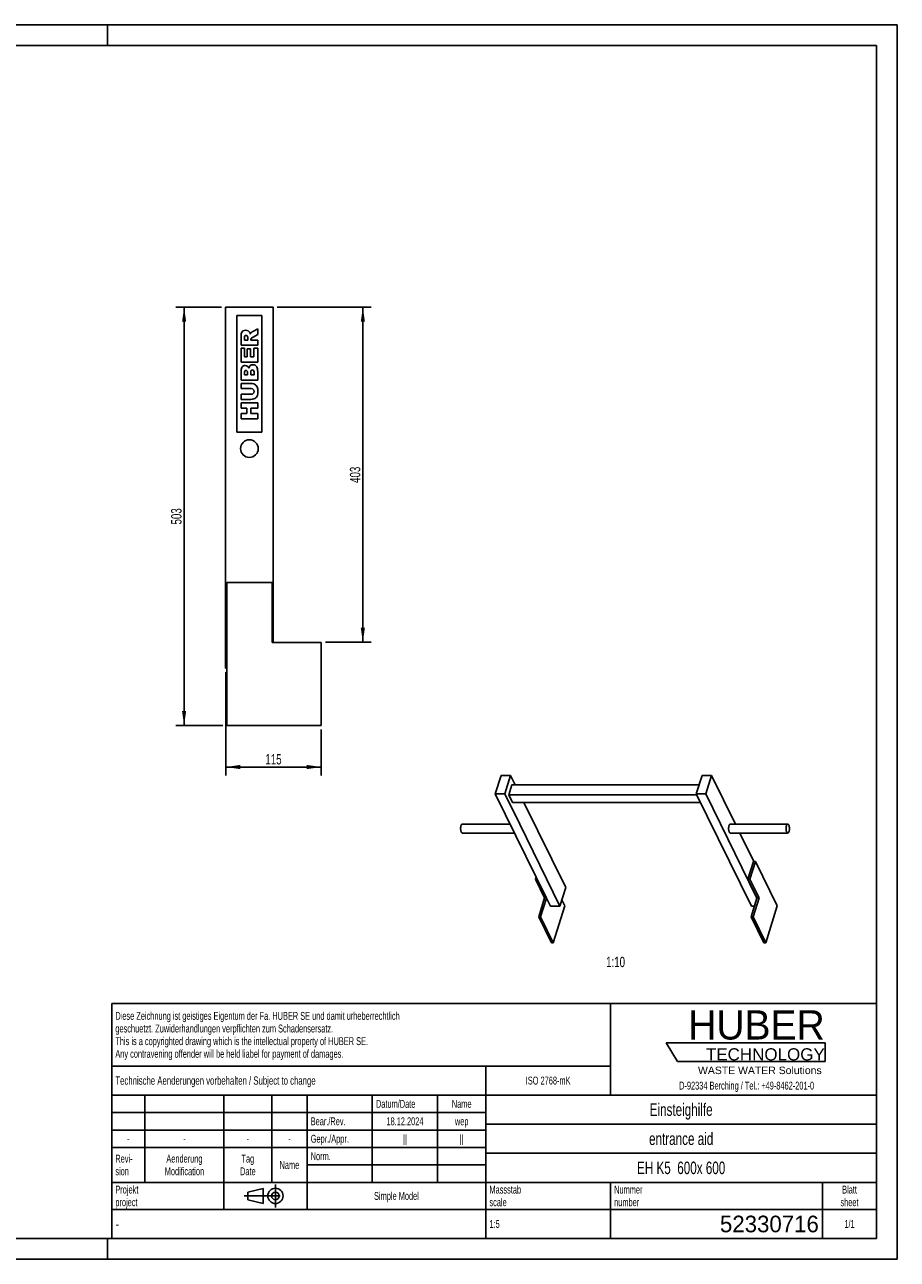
# Model space of a CAD drawing. Header units: millimetres. Extents: x 0 to 2100, y 0 to 1485.
# Tile 2 of 2: x 1050 to 2100, y 0 to 1485. Entities that reach past the tile are written whole.
import ezdxf

# ---------------------------------------------------------------- set-up
doc = ezdxf.new("R2010")
doc.units = ezdxf.units.MM
doc.header["$LTSCALE"] = 115.5
doc.linetypes.add('CENTER', pattern=[0.6, 0.375, -0.075, 0.075, -0.075])
doc.layers.get('0').update_dxf_attribs({"linetype": 'CONTINUOUS'})
for name, color, linetype in [('005_AXIS', 7, 'CONTINUOUS'), ('007_CURVES', 7, 'CONTINUOUS'), ('050_DIMENSIONING', 7, 'CONTINUOUS'), ('053_NOTES', 7, 'CONTINUOUS'), ('HUBER_Logo_BL0', 7, 'CONTINUOUS')]:
    doc.layers.add(name, color=color, linetype=linetype)
doc.styles.get("Standard").update_dxf_attribs({"font": 'txt', "width": 0.7})
doc.styles.add('TEXTSTYLE_2', font='txt')
doc.styles.add('TEXTSTYLE_3', font='arial.ttf')
doc.styles.add('TEXTSTYLE_4', font='txt', dxfattribs={"width": 0.8})
doc.styles.add('TEXTSTYLE_5', font='txt')
doc.dimstyles.new('DIMSTYLE_1', dxfattribs={"dimtxt": 12.5, "dimasz": 17.5, "dimexe": 2, "dimexo": 1, "dimtad": 1, "dimdec": 1, "dimtxsty": 'Standard', "dimblk": '_FILLED', "dimblk1": '_FILLED', "dimblk2": '_FILLED', "dimcen": 0.09, "dimazin": 2, "dimtp": 0.8, "dimtm": 0.8, "dimtfac": 1, "dimtdec": 1, "dimtofl": 0, "dimtmove": 0, "dimatfit": 3, "dimldrblk": '_FILLED', "dimfxl": 1, "dimtolj": 1, "dimarcsym": 0})
doc.dimstyles.new('DIMSTYLE_2', dxfattribs={"dimtxt": 12.5, "dimasz": 17.5, "dimexe": 2, "dimexo": 1, "dimtad": 1, "dimtxsty": 'Standard', "dimblk": '_FILLED', "dimblk1": '_FILLED', "dimblk2": '_FILLED', "dimcen": 0.09, "dimazin": 2, "dimtp": 0.3, "dimtm": 0.3, "dimtfac": 1, "dimtofl": 0, "dimtmove": 0, "dimatfit": 3, "dimldrblk": '_FILLED', "dimfxl": 1, "dimtolj": 1, "dimarcsym": 0})
doc.dimstyles.new('DIMSTYLE_4', dxfattribs={"dimtxt": 12.5, "dimasz": 17.5, "dimexe": 2, "dimexo": 1, "dimtad": 1, "dimtxsty": 'Standard', "dimblk": '_FILLED', "dimblk1": '_FILLED', "dimblk2": '_FILLED', "dimcen": 0.09, "dimazin": 2, "dimtp": 0.8, "dimtm": 0.8, "dimtfac": 1, "dimtofl": 0, "dimtmove": 0, "dimatfit": 3, "dimldrblk": '_FILLED', "dimfxl": 1, "dimtolj": 1, "dimarcsym": 0})

# ---------------------------------------------------------------- blocks, each defined once
blk = doc.blocks.new('HUBER_LOGO_BL0', base_point=(1918.7, 251.9))
at = {"layer": 'HUBER_Logo_BL0', "color": 5, "linetype": 'Continuous'}
for p, q in [((2013.2, 260.5), (1822, 260.5)), ((1822, 260.5), (1835.5, 238)), ((2013.2, 260.5), (2013.2, 238)), ((1835.5, 238), (2013.2, 238))]:
    blk.add_line(p, q, dxfattribs=at)
at = {"layer": 'HUBER_Logo_BL0', "color": 2, "linetype": 'Continuous', "attachment_point": 3, "line_spacing_factor": 0.78}
for s, insert, char_height, width, style in [('HUBER\\P\\fArial;\\H14.625;TECHNOLOGY ', (2012.7, 299.5), 35.1, 193.836, 'TEXTSTYLE_2'), ('WASTE WATER Solutions', (2009, 231.8), 9, 148.517, 'TEXTSTYLE_3')]:
    blk.add_mtext(s, dxfattribs=dict(at, insert=insert, char_height=char_height, width=width, style=style))
at = {"layer": 'HUBER_Logo_BL0', "color": 2, "linetype": 'Continuous', "insert": (1918.7, 213.7), "char_height": 9.5, "width": 405.446, "attachment_point": 2, "line_spacing_factor": 0.96}
blk.add_mtext('D-92334 Berching / Tel.: +49-8462-201-0', dxfattribs=at)
blk = doc.blocks.new('_FILLED')
at = {"color": 0, "linetype": 'ByBlock'}
blk.add_solid([(0, 0), (-1, 0.143), (-1, -0.143)], dxfattribs=at)
blk = doc.blocks.new('*D3')
at = {"layer": '050_DIMENSIONING', "color": 2, "linetype": 'Continuous', "transparency": 16777216}
for p, q in [((1287.1, 1145.1), (1232.1, 1145.1)), ((1242.1, 1145.1), (1242.1, 893.6)), ((1242.1, 642.1), (1242.1, 893.6)), ((1288.6, 642.1), (1232.1, 642.1))]:
    blk.add_line(p, q, dxfattribs=at)
at = {"layer": '050_DIMENSIONING', "color": 2, "linetype": 'Continuous', "transparency": 16777216, "xscale": 17.5, "yscale": 17.5, "zscale": 17.5}
for p, rotation in [((1242.1, 1145.1), 90), ((1242.1, 642.1), 270)]:
    blk.add_blockref('_FILLED', p, dxfattribs=dict(at, rotation=rotation))
at = {"layer": '050_DIMENSIONING', "color": 2, "linetype": 'Continuous', "transparency": 16777216, "insert": (1226.5, 893.6), "char_height": 12.5, "width": 41.518, "attachment_point": 2, "rotation": 90, "line_spacing_factor": 0.9}
blk.add_mtext('503', dxfattribs=at)
blk = doc.blocks.new('*D5')
at = {"layer": '050_DIMENSIONING', "color": 2, "linetype": 'Continuous', "transparency": 16777216}
for p, q in [((1292.1, 706.1), (1292.1, 582.1)), ((1407.1, 637.1), (1407.1, 582.1)), ((1292.1, 592.1), (1349.6, 592.1)), ((1407.1, 592.1), (1349.6, 592.1))]:
    blk.add_line(p, q, dxfattribs=at)
at = {"layer": '050_DIMENSIONING', "color": 2, "linetype": 'Continuous', "transparency": 16777216, "xscale": 17.5, "yscale": 17.5, "zscale": 17.5, "rotation": 180}
blk.add_blockref('_FILLED', (1292.1, 592.1), dxfattribs=at)
at = {"layer": '050_DIMENSIONING', "color": 2, "linetype": 'Continuous', "transparency": 16777216, "xscale": 17.5, "yscale": 17.5, "zscale": 17.5}
blk.add_blockref('_FILLED', (1407.1, 592.1), dxfattribs=at)
at = {"layer": '050_DIMENSIONING', "color": 2, "linetype": 'Continuous', "transparency": 16777216, "insert": (1349.6, 607.7), "char_height": 12.5, "width": 34.821, "attachment_point": 2, "line_spacing_factor": 0.9}
blk.add_mtext('115', dxfattribs=at)
blk = doc.blocks.new('*D7')
at = {"layer": '050_DIMENSIONING', "color": 2, "linetype": 'Continuous', "transparency": 16777216}
for p, q in [((1354.1, 1145.1), (1467.1, 1145.1)), ((1457.1, 1145.1), (1457.1, 943.6)), ((1457.1, 742.1), (1457.1, 943.6)), ((1412.1, 742.1), (1467.1, 742.1))]:
    blk.add_line(p, q, dxfattribs=at)
at = {"layer": '050_DIMENSIONING', "color": 2, "linetype": 'Continuous', "transparency": 16777216, "xscale": 17.5, "yscale": 17.5, "zscale": 17.5}
for p, rotation in [((1457.1, 1145.1), 90), ((1457.1, 742.1), 270)]:
    blk.add_blockref('_FILLED', p, dxfattribs=dict(at, rotation=rotation))
at = {"layer": '050_DIMENSIONING', "color": 2, "linetype": 'Continuous', "transparency": 16777216, "insert": (1441.5, 943.6), "char_height": 12.5, "width": 42.857, "attachment_point": 2, "rotation": 90, "line_spacing_factor": 0.9}
blk.add_mtext('403', dxfattribs=at)
blk = doc.blocks.new('PROJEKTIONSMETHODE_1_BL1', base_point=(1340, 76.3))
at = {"color": 2, "linetype": 'CENTER'}
for p, q in [((1351.9, 90), (1351.9, 62.5)), ((1314.3, 76.3), (1365.7, 76.3))]:
    blk.add_line(p, q, dxfattribs=at)
at = {"color": 2, "linetype": 'Continuous'}
for p, q in [((1318.9, 80.8), (1337.3, 85.4)), ((1318.9, 71.7), (1318.9, 80.8)), ((1337.3, 67.1), (1337.3, 85.4)), ((1318.9, 71.7), (1337.3, 67.1))]:
    blk.add_line(p, q, dxfattribs=at)
for radius in [9.17, 4.58]:
    blk.add_circle((1351.9, 76.3), radius, dxfattribs=at)
blk = doc.blocks.new('*T10')
at = {"color": 3, "linetype": 'Continuous'}
for p, q in [((0, 0), (920, 0)), ((0, 0), (0, -282.5)), ((600, 0), (600, -110)), ((920, 0), (920, -282.5)), ((0, -75), (600, -75)), ((450, -75), (450, -282.5)), ((0, -110), (920, -110)), ((40, -110), (40, -215)), ((135, -110), (135, -247.5)), ((192.5, -110), (192.5, -215)), ((235, -110), (235, -247.5)), ((313.5, -110), (313.5, -215)), ((392, -110), (392, -215)), ((0, -131), (450, -131)), ((450, -145), (920, -145)), ((0, -152), (450, -152)), ((0, -173), (450, -173)), ((450, -180), (920, -180)), ((235, -194), (450, -194)), ((0, -215), (920, -215)), ((600, -215), (600, -282.5)), ((855, -215), (855, -282.5)), ((0, -247.5), (920, -247.5)), ((0, -282.5), (920, -282.5))]:
    blk.add_line(p, q, dxfattribs=at)
at = {"color": 2, "linetype": 'Continuous', "line_spacing_factor": 0.96}
for s, insert, char_height, width, attachment_point in [('Diese Zeichnung ist geistiges Eigentum der Fa. HUBER SE und damit urheberrechtlich \\Pgeschuetzt. Zuwiderhandlungen verpflichten zum Schadensersatz.\\PThis is a copyrighted drawing which is the intellectual property of HUBER SE.\\PAny contravening offender will be held liabel for payment of damages.', (4.375, -9.95), 9.5, 1107.42857, 1), ('Technische Aenderungen vorbehalten / Subject to change', (4.375, -87.5), 10, 762.38095, 1), ('ISO 2768-mK', (525, -87.75), 9.5, 166.47619, 2), ('Datum/Date', (317.875, -115.75), 9.5, 146.11905, 1), ('Name', (421, -115.75), 9.5, 63.33333, 2), ('Einsteighilfe', (685, -120), 15, 252.14286, 2), ('Bear./Rev.', (239.375, -136.75), 9.5, 136.16667, 1), ('18.12.2024', (352.75, -136.75), 9.5, 136.61905, 2), ('wep', (421, -136.75), 9.5, 49.7619, 2), ('-', (20, -157.75), 9.5, 17.19048, 2), ('-', (87.5, -157.75), 9.5, 17.19048, 2), ('-', (163.75, -157.75), 9.5, 17.19048, 2), ('-', (213.75, -157.75), 9.5, 17.19048, 2), ('Gepr./Appr.', (239.375, -157.75), 9.5, 149.7381, 1), ('||', (352.75, -157.75), 9.5, 25.33333, 2), ('||', (421, -157.75), 9.5, 25.33333, 2), ('entrance aid', (685, -155), 15, 250.71429, 2), ('Revi-\\Psion', (4.375, -181.65), 9.5, 69.21429, 1), ('Aenderung\\PModification', (87.5, -181.65), 9.5, 151.54762, 2), ('Tag\\PDate', (163.75, -181.65), 9.5, 58.80952, 2), ('Name', (213.75, -189.25), 9.5, 63.33333, 2), ('Norm. ', (239.375, -178.75), 9.5, 87.7619, 1), ('EH K5  600x 600', (685, -190), 15, 352.85714, 2), ('Projekt\\Pproject', (4.375, -218.9), 9.5, 91.83333, 1), ('Massstab\\Pscale', (454.375, -218.9), 9.5, 112.19048, 1), ('Nummer\\Pnumber', (604.375, -218.9), 9.5, 93.19048, 1), ('Blatt\\Psheet', (887.5, -218.9), 9.5, 68.7619, 2), ('Simple Model', (342.5, -226.5), 9.5, 164.21429, 2), ('1:5', (454.375, -260.25), 9.5, 34.83333, 1), ('1/1', (887.5, -260.25), 9.5, 39.80952, 2)]:
    blk.add_mtext(s, dxfattribs=dict(at, insert=insert, char_height=char_height, width=width, attachment_point=attachment_point))
for s, insert, char_height, width, attachment_point, style in [('-', (4.375, -258.75), 12.5, 9.16667, 1, 'TEXTSTYLE_4'), ('52330716', (850.625, -255), 20, 273.33333, 3, 'TEXTSTYLE_5')]:
    blk.add_mtext(s, dxfattribs=dict(at, insert=insert, char_height=char_height, width=width, attachment_point=attachment_point, style=style))

msp = doc.modelspace()

# ---------------------------------------------------------------- linework, layer by layer
at = {"color": 7, "linetype": 'Continuous'}
for p, q in [((0, 1485), (2100, 1485)), ((2100, 0), (2100, 1485)), ((1292.077, 1145.079), (1349.077, 1145.079)), ((1292.077, 1145.079), (1292.077, 711.079)), ((1349.077, 742.079), (1349.077, 1145.079)), ((1293.577, 814.079), (1348.077, 814.079)), ((1348.077, 814.079), (1348.077, 742.079)), ((1407.077, 742.079), (1348.077, 742.079)), ((1407.077, 742.079), (1407.077, 642.079)), ((1292.077, 711.079), (1293.577, 711.079)), ((1623.362, 582.054), (1616.463, 559.729)), ((1634.875, 582.054), (1623.362, 582.054)), ((1627.976, 559.729), (1634.875, 582.054)), ((1634.875, 582.054), (1640.52, 570.55)), ((1865.14, 582.054), (1858.241, 559.729)), ((1876.654, 582.054), (1865.14, 582.054)), ((1869.755, 559.729), (1876.654, 582.054)), ((1876.654, 582.054), (1905.447, 523.379)), ((1636.291, 570.55), (1632.66, 558.8)), ((1636.291, 570.55), (1861.585, 570.55)), ((1677.929, 434.474), (1616.463, 559.729)), ((1616.463, 559.729), (1627.976, 559.729)), ((1627.976, 559.729), (1645.819, 523.369)), ((1632.66, 558.8), (1858.697, 558.8)), ((1632.66, 558.8), (1637.236, 549.476)), ((1863.273, 549.476), (1637.236, 549.476)), ((1650.862, 549.476), (1701.069, 447.164)), ((1858.241, 559.729), (1924.435, 424.84)), ((1858.241, 559.729), (1869.755, 559.729)), ((1931.221, 434.474), (1869.755, 559.729)), ((1645.819, 523.369), (1694.17, 424.84)), ((1910.673, 512.729), (1927.426, 478.59)), ((1920.36, 457.244), (1926.956, 478.59)), ((1929.259, 478.59), (1922.663, 457.244)), ((1929.259, 478.59), (1926.956, 478.59)), ((1665.534, 459.732), (1664.766, 457.244)), ((1664.766, 457.244), (1675.747, 434.866)), ((1666.755, 457.244), (1664.766, 457.244)), ((1694.17, 424.84), (1701.069, 447.164)), ((1920.36, 457.244), (1931.342, 434.866)), ((1922.663, 457.244), (1920.36, 457.244)), ((1922.663, 457.244), (1933.644, 434.866)), ((1668.606, 411.758), (1675.747, 434.866)), ((1670.909, 411.758), (1677.929, 434.474)), ((1675.747, 434.866), (1677.737, 434.866)), ((1677.929, 434.474), (1682.657, 424.84)), ((1699.898, 425.131), (1696.439, 432.181)), ((1924.201, 411.758), (1931.221, 434.474)), ((1926.503, 411.758), (1933.644, 434.866)), ((1931.342, 434.866), (1931.221, 434.474)), ((1931.342, 434.866), (1933.644, 434.866)), ((1694.17, 424.84), (1682.657, 424.84)), ((1928.243, 424.84), (1924.435, 424.84)), ((1668.606, 411.758), (1683.858, 380.678)), ((1668.606, 411.758), (1670.909, 411.758)), ((1686.161, 380.678), (1670.909, 411.758)), ((1924.201, 411.758), (1939.453, 380.678)), ((1924.201, 411.758), (1926.503, 411.758)), ((1941.755, 380.678), (1926.503, 411.758)), ((0, 0), (2100, 0))]:
    msp.add_line(p, q, dxfattribs=at)
at = {"color": 3, "linetype": 'Continuous'}
for p, q in [((2100, 1485), (0, 1485)), ((1150, 1485), (1150, 1460)), ((2100, 1485), (2100, 0)), ((1150, 0), (1150, 25)), ((2100, 0), (0, 0))]:
    msp.add_line(p, q, dxfattribs=at)
at = {"color": 5, "linetype": 'Continuous'}
for p, q in [((2075, 1460), (25, 1460)), ((2075, 25), (2075, 1460)), ((25, 25), (2075, 25))]:
    msp.add_line(p, q, dxfattribs=at)
at = {"layer": '005_AXIS', "color": 7, "linetype": 'Continuous'}
for p, q in [((1293.577, 814.079), (1293.577, 642.079)), ((1293.577, 642.079), (1407.077, 642.079)), ((1634.301, 523.379), (1576.761, 523.379)), ((1899.133, 523.379), (1968.212, 523.379)), ((1639.527, 512.729), (1576.761, 512.729)), ((1899.133, 512.729), (1968.212, 512.729)), ((1955.493, 425.131), (1929.259, 478.59)), ((1699.898, 425.131), (1686.161, 380.678)), ((1955.493, 425.131), (1941.755, 380.678)), ((1683.858, 380.678), (1686.161, 380.678)), ((1939.453, 380.678), (1941.755, 380.678))]:
    msp.add_line(p, q, dxfattribs=at)
for start, end in [(0, 180), (180, 360)]:
    msp.add_arc((1320.577, 975.079), 10.65, start, end, dxfattribs=at)
for points, knots in [([(1575.472, 513.883), (1575.284, 514.266), (1574.986, 515.154), (1574.733, 516.607), (1574.657, 518.192), (1574.764, 519.766), (1575.045, 521.182), (1575.422, 522.194), (1575.808, 522.807), (1576.103, 523.127), (1576.421, 523.33), (1576.653, 523.379), (1576.761, 523.379)], [0, 0, 0, 0, 0.12346893, 0.26911553, 0.42616208, 0.58211514, 0.72463758, 0.84346089, 0.89210786, 0.93346398, 0.96860665, 1, 1, 1, 1]), ([(1899.133, 523.379), (1899.024, 523.379), (1898.793, 523.33), (1898.474, 523.127), (1898.179, 522.807), (1897.793, 522.194), (1897.417, 521.182), (1897.136, 519.766), (1897.028, 518.192), (1897.104, 516.607), (1897.357, 515.154), (1897.656, 514.266), (1897.844, 513.883)], [0, 0, 0, 0, 0.03139335, 0.06653603, 0.10789216, 0.15653913, 0.27536244, 0.41788486, 0.57383793, 0.73088448, 0.87653108, 1, 1, 1, 1]), ([(1968.212, 523.379), (1968.104, 523.379), (1967.872, 523.33), (1967.554, 523.127), (1967.259, 522.807), (1966.873, 522.194), (1966.496, 521.182), (1966.215, 519.766), (1966.108, 518.192), (1966.184, 516.607), (1966.436, 515.154), (1966.735, 514.266), (1966.923, 513.883)], [0, 0, 0, 0, 0.03139335, 0.06653602, 0.10789215, 0.15653912, 0.27536242, 0.41788484, 0.57383792, 0.73088448, 0.87653108, 1, 1, 1, 1]), ([(1969.501, 522.226), (1969.417, 522.397), (1969.243, 522.704), (1968.928, 523.079), (1968.585, 523.32), (1968.33, 523.379), (1968.212, 523.379)], [0, 0, 0, 0, 0.31594742, 0.58208414, 0.80455744, 1, 1, 1, 1]), ([(1968.212, 512.729), (1968.321, 512.729), (1968.552, 512.779), (1968.87, 512.982), (1969.166, 513.302), (1969.552, 513.914), (1969.928, 514.927), (1970.209, 516.343), (1970.317, 517.917), (1970.24, 519.502), (1969.988, 520.955), (1969.689, 521.843), (1969.501, 522.226)], [0, 0, 0, 0, 0.03139335, 0.06653602, 0.10789215, 0.15653912, 0.27536242, 0.41788484, 0.57383792, 0.73088448, 0.87653108, 1, 1, 1, 1]), ([(1576.761, 512.729), (1576.643, 512.729), (1576.389, 512.789), (1576.046, 513.03), (1575.731, 513.405), (1575.556, 513.712), (1575.472, 513.883)], [0, 0, 0, 0, 0.19544251, 0.41791579, 0.68405241, 1, 1, 1, 1]), ([(1897.844, 513.883), (1897.928, 513.712), (1898.102, 513.405), (1898.417, 513.03), (1898.76, 512.789), (1899.015, 512.729), (1899.133, 512.729)], [0, 0, 0, 0, 0.31594736, 0.5820841, 0.80455744, 1, 1, 1, 1]), ([(1966.923, 513.883), (1967.007, 513.712), (1967.182, 513.405), (1967.497, 513.03), (1967.84, 512.789), (1968.094, 512.729), (1968.212, 512.729)], [0, 0, 0, 0, 0.31594742, 0.58208414, 0.80455744, 1, 1, 1, 1])]:
    msp.add_open_spline(points, degree=3, knots=knots, dxfattribs=at)
at = {"layer": '007_CURVES', "color": 4, "linetype": 'Continuous'}
for p, q in [((1335.577, 1135.079), (1305.577, 1135.079)), ((1305.577, 1135.079), (1305.577, 995.079)), ((1335.577, 995.079), (1335.577, 1135.079)), ((1330.577, 1119.172), (1324.792, 1116.171)), ((1330.577, 1112.187), (1330.577, 1119.172)), ((1310.577, 1109.8), (1310.577, 1099.5)), ((1310.577, 1099.5), (1330.577, 1099.5)), ((1314.615, 1105.707), (1314.615, 1108.422)), ((1318.68, 1105.707), (1314.615, 1105.707)), ((1318.68, 1108.313), (1318.68, 1105.707)), ((1322.459, 1105.707), (1322.459, 1106.253)), ((1330.577, 1105.707), (1322.459, 1105.707)), ((1324.465, 1108.886), (1330.577, 1112.187)), ((1330.577, 1099.5), (1330.577, 1105.707)), ((1314.847, 1095.789), (1310.577, 1095.789)), ((1310.577, 1095.789), (1310.577, 1079.227)), ((1314.847, 1085.42), (1314.847, 1095.789)), ((1318.026, 1085.42), (1314.847, 1085.42)), ((1322.105, 1095.038), (1318.026, 1095.038)), ((1318.026, 1095.038), (1318.026, 1085.42)), ((1322.105, 1085.42), (1322.105, 1095.038)), ((1326.047, 1085.42), (1322.105, 1085.42)), ((1330.577, 1096.089), (1326.047, 1096.089)), ((1326.047, 1096.089), (1326.047, 1085.42)), ((1330.577, 1079.227), (1330.577, 1096.089)), ((1310.577, 1079.227), (1330.577, 1079.227)), ((1310.577, 1069.09), (1310.577, 1057.521)), ((1310.577, 1057.521), (1330.577, 1057.521)), ((1314.629, 1063.756), (1314.629, 1066.485)), ((1318.421, 1063.756), (1314.629, 1063.756)), ((1318.421, 1066.444), (1318.421, 1063.756)), ((1322.227, 1063.756), (1322.227, 1066.894)), ((1326.279, 1063.756), (1322.227, 1063.756)), ((1326.279, 1066.907), (1326.279, 1063.756)), ((1330.577, 1057.521), (1330.577, 1068.19)), ((1310.577, 1053.415), (1310.577, 1047.248)), ((1322.5, 1053.415), (1310.577, 1053.415)), ((1310.577, 1047.248), (1322.787, 1047.248)), ((1322.787, 1040.414), (1310.577, 1040.414)), ((1310.577, 1040.414), (1310.577, 1034.247)), ((1310.577, 1034.247), (1322.5, 1034.247)), ((1310.577, 1030.127), (1310.577, 1023.92)), ((1330.577, 1030.127), (1310.577, 1030.127)), ((1330.577, 1023.92), (1330.577, 1030.127)), ((1310.577, 1023.92), (1317.575, 1023.92)), ((1310.577, 1017.167), (1310.577, 1010.987)), ((1317.575, 1017.167), (1310.577, 1017.167)), ((1310.577, 1010.987), (1330.577, 1010.987)), ((1317.575, 1023.92), (1317.575, 1017.167)), ((1322.487, 1023.92), (1330.577, 1023.92)), ((1322.487, 1017.167), (1322.487, 1023.92)), ((1330.577, 1017.167), (1322.487, 1017.167)), ((1330.577, 1010.987), (1330.577, 1017.167)), ((1305.577, 995.079), (1335.577, 995.079))]:
    msp.add_line(p, q, dxfattribs=at)
for points in [[(1310.577, 1109.8), (1310.577, 1111.71), (1310.74, 1113.169), (1311.068, 1114.179)], [(1311.068, 1114.179), (1311.395, 1115.188), (1312.009, 1115.993), (1312.899, 1116.616)], [(1312.899, 1116.616), (1313.783, 1117.235), (1314.86, 1117.549), (1316.129, 1117.549)], [(1316.129, 1117.549), (1317.248, 1117.549), (1318.203, 1117.303), (1319.011, 1116.831)], [(1319.011, 1116.831), (1319.813, 1116.362), (1320.468, 1115.707), (1320.968, 1114.88)], [(1320.968, 1114.88), (1321.286, 1114.356), (1321.545, 1113.633), (1321.75, 1112.706)], [(1321.75, 1112.706), (1322.009, 1113.442), (1322.255, 1113.988), (1322.496, 1114.318)], [(1322.496, 1114.318), (1322.664, 1114.547), (1323.005, 1114.875), (1323.551, 1115.31)], [(1323.551, 1115.31), (1324.083, 1115.734), (1324.492, 1116.021), (1324.792, 1116.171)], [(1315.137, 1110.724), (1314.792, 1110.318), (1314.615, 1109.54), (1314.615, 1108.422)], [(1316.62, 1111.341), (1315.979, 1111.341), (1315.488, 1111.137), (1315.137, 1110.724)], [(1317.783, 1110.949), (1317.453, 1111.205), (1317.057, 1111.341), (1316.62, 1111.341)], [(1318.416, 1109.952), (1318.326, 1110.359), (1318.121, 1110.686), (1317.783, 1110.949)], [(1318.68, 1108.313), (1318.68, 1108.585), (1318.599, 1109.131), (1318.416, 1109.952)], [(1322.934, 1107.759), (1322.623, 1107.317), (1322.459, 1106.812), (1322.459, 1106.253)], [(1324.465, 1108.886), (1323.675, 1108.459), (1323.169, 1108.094), (1322.934, 1107.759)], [(1310.577, 1069.09), (1310.577, 1071.014), (1311.054, 1072.487), (1312.009, 1073.524)], [(1312.009, 1073.524), (1312.964, 1074.561), (1314.151, 1075.079), (1315.556, 1075.079)], [(1315.556, 1075.079), (1316.743, 1075.079), (1317.753, 1074.711), (1318.601, 1073.977)], [(1318.601, 1073.977), (1319.172, 1073.483), (1319.608, 1072.76), (1319.936, 1071.819)], [(1319.936, 1071.819), (1320.29, 1073.251), (1320.877, 1074.302), (1321.723, 1074.984)], [(1321.723, 1074.984), (1322.569, 1075.666), (1323.619, 1076.007), (1324.888, 1076.007)], [(1324.192, 1069.813), (1323.605, 1069.813), (1323.128, 1069.595), (1322.773, 1069.158)], [(1325.72, 1069.158), (1325.338, 1069.595), (1324.833, 1069.813), (1324.192, 1069.813)], [(1324.888, 1076.007), (1325.925, 1076.007), (1326.866, 1075.761), (1327.683, 1075.282)], [(1327.683, 1075.282), (1328.517, 1074.793), (1329.172, 1074.138), (1329.65, 1073.306)], [(1329.65, 1073.306), (1329.949, 1072.787), (1330.167, 1071.996), (1330.307, 1070.96)], [(1330.307, 1070.96), (1330.495, 1069.568), (1330.577, 1068.64), (1330.577, 1068.19)], [(1315.12, 1068.449), (1314.792, 1068.067), (1314.629, 1067.412), (1314.629, 1066.485)], [(1316.484, 1069.022), (1315.911, 1069.022), (1315.447, 1068.831), (1315.12, 1068.449)], [(1317.93, 1068.449), (1317.603, 1068.831), (1317.112, 1069.022), (1316.484, 1069.022)], [(1318.421, 1066.444), (1318.421, 1067.399), (1318.257, 1068.067), (1317.93, 1068.449)], [(1322.773, 1069.158), (1322.418, 1068.722), (1322.227, 1067.972), (1322.227, 1066.894)], [(1326.279, 1066.907), (1326.279, 1067.972), (1326.102, 1068.722), (1325.72, 1069.158)], [(1322.5, 1053.415), (1323.687, 1053.415), (1324.792, 1053.224), (1325.843, 1052.856)], [(1325.352, 1046.334), (1324.751, 1046.935), (1323.892, 1047.248), (1322.787, 1047.248)], [(1322.787, 1040.414), (1323.878, 1040.414), (1324.724, 1040.714), (1325.338, 1041.314)], [(1325.338, 1041.314), (1325.952, 1041.914), (1326.252, 1042.76), (1326.252, 1043.838)], [(1326.252, 1043.838), (1326.252, 1044.902), (1325.952, 1045.734), (1325.352, 1046.334)], [(1325.843, 1052.856), (1326.893, 1052.487), (1327.807, 1051.914), (1328.599, 1051.123)], [(1328.599, 1051.123), (1329.39, 1050.332), (1329.936, 1049.513), (1330.25, 1048.649)], [(1330.713, 1041.137), (1330.577, 1039.991), (1330.318, 1039.022), (1329.911, 1038.257)], [(1330.25, 1048.649), (1330.686, 1047.453), (1330.918, 1046.007), (1330.918, 1044.329)], [(1330.918, 1044.329), (1330.918, 1043.347), (1330.85, 1042.283), (1330.713, 1041.137)], [(1325.884, 1034.818), (1324.601, 1034.438), (1323.483, 1034.247), (1322.5, 1034.247)], [(1328.186, 1036.133), (1327.439, 1035.489), (1326.675, 1035.052), (1325.884, 1034.818)], [(1329.911, 1038.257), (1329.499, 1037.48), (1328.926, 1036.771), (1328.186, 1036.133)]]:
    msp.add_open_spline(points, degree=3, dxfattribs=at)

# ---------------------------------------------------------------- block references
msp.add_blockref('*T10', (1155, 307.5))
at = {"color": 2, "linetype": 'Continuous'}
msp.add_blockref('PROJEKTIONSMETHODE_1_BL1', (1340, 76.25), dxfattribs=at)
at = {"layer": 'HUBER_Logo_BL0'}
msp.add_blockref('HUBER_LOGO_BL0', (1918.749, 251.871), dxfattribs=at)

# ---------------------------------------------------------------- texts
at = {"layer": '053_NOTES', "color": 2, "linetype": 'Continuous', "insert": (1772.487, 363.928), "char_height": 12.5, "width": 42.85714, "attachment_point": 3, "line_spacing_factor": 0.9}
msp.add_mtext('1:10', dxfattribs=at)

# ---------------------------------------------------------------- dimensions: what is measured, and where the dimension line sits
at = {"layer": '050_DIMENSIONING', "color": 2, "linetype": 'Continuous'}
for base, p1, p2, angle, dimstyle, picture, middle in [((1242.077, 642.079), (1288.077, 1145.079), (1289.577, 642.079), 270, 'DIMSTYLE_1', '*D3', (1242.077, 891.794)), ((1457.077, 742.079), (1353.077, 1145.079), (1411.077, 742.079), 270, 'DIMSTYLE_4', '*D7', (1457.077, 941.794)), ((1292.077, 592.079), (1407.077, 638.079), (1292.077, 707.079), 180, 'DIMSTYLE_2', '*D5', (1347.791, 592.079))]:
    dim = msp.add_linear_dim(base=base, p1=p1, p2=p2, angle=angle, dimstyle=dimstyle, dxfattribs=at)
    dim.commit()
    dim.dimension.update_dxf_attribs({"geometry": picture, "text_midpoint": middle, "dimtype": 160})

doc.saveas('drawing.dxf')
